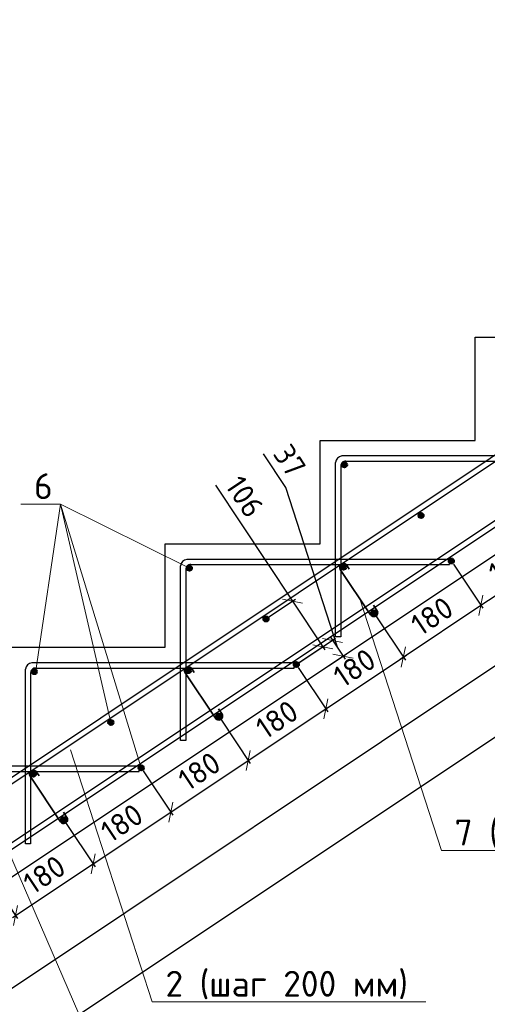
# Model space of a CAD drawing. Header units: millimetres. Extents: x 125896 to 2572636, y -120305 to 130347.
# Tile 107 of 256: x 322443 to 326966, y 86448 to 95967. Entities that reach past the tile are written whole.
import ezdxf

# ---------------------------------------------------------------- set-up
doc = ezdxf.new("R2010")
doc.units = ezdxf.units.MM
doc.linetypes.add('CENTER', pattern=[2, 1.25, -0.25, 0.25, -0.25])
for name, color, linetype, lineweight in [('Арматура', 152, 'Continuous', 40), ('ОСИ', 7, 'CENTER', 15), ('Основная 0.35', 200, 'Continuous', 35), ('Столовая Двери и окна', 7, 'Continuous', 15)]:
    doc.layers.add(name, color=color, linetype=linetype, lineweight=lineweight)
doc.layers.add('Столовая - обозначения', color=7, linetype='Continuous')
doc.styles.get("Standard").update_dxf_attribs({"font": 'isocpeur.ttf'})
doc.styles.add('ГОСТ', font='isocpeur.ttf')
doc.dimstyles.new('Осевые', dxfattribs={"dimscale": 0.7, "dimtxt": 450, "dimasz": 400, "dimexe": 100, "dimexo": 100, "dimgap": 100, "dimtad": 1, "dimdec": 0, "dimzin": 0, "dimdsep": 46, "dimtxsty": 'Standard', "dimblk": 'OBLIQUE', "dimcen": 9, "dimdle": 100, "dimazin": 0, "dimtm": 1e-09, "dimtfac": 1, "dimtdec": 0, "dimtofl": 0, "dimtmove": 0, "dimatfit": 3, "dimfxl": 1, "dimtolj": 1, "dimtzin": 0, "dimarcsym": 0})

# ---------------------------------------------------------------- blocks, each defined once
blk = doc.blocks.new('_OBLIQUE')
at = {"color": 0, "linetype": 'ByBlock'}
blk.add_line((-0.5, -0.5), (0.5, 0.5), dxfattribs=at)
blk = doc.blocks.new('*D138')
at = {"layer": 'Defpoints', "color": 0, "linetype": 'ByBlock', "lineweight": 20, "ltscale": 13, "transparency": 16777216}
for p in [(342366.5, 101281, -900), (342986.4, 100351.2), (320475.3, 86686.8, -900)]:
    blk.add_point(p, dxfattribs=at)
at = {"layer": 'ОСИ', "color": 0, "linetype": 'ByBlock', "lineweight": -2, "ltscale": 13, "transparency": 16777216}
for p, q in [((342385.9, 101251.9), (343005.8, 100322.1)), ((321066, 85737.6), (343015.5, 100370.6)), ((320494.7, 86657.7), (321114.6, 85727.9))]:
    blk.add_line(p, q, dxfattribs=at)
at = {"layer": 'ОСИ', "color": 0, "linetype": 'ByBlock', "lineweight": -2, "ltscale": 13, "transparency": 16777216, "xscale": 140, "yscale": 140, "zscale": 140}
for p, rotation in [((342986.4, 100351.2), 33.69006752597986), ((321095.2, 85757), 213.6900675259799)]:
    blk.add_blockref('_OBLIQUE', p, dxfattribs=dict(at, rotation=rotation))
at = {"layer": 'ОСИ', "color": 0, "linetype": 'ByBlock', "ltscale": 13, "transparency": 16777216, "insert": (331943.7, 93199.7), "char_height": 210, "attachment_point": 5, "rotation": 33.69007}
blk.add_mtext('\\A1;5262', dxfattribs=at)
blk = doc.blocks.new('*D139')
at = {"layer": 'Defpoints', "color": 0, "linetype": 'ByBlock', "lineweight": 20, "ltscale": 13, "transparency": 16777216}
for p in [(342054, 101707.7, -995.9), (343284.4, 99862.2), (319497.2, 86669.8, -995.9)]:
    blk.add_point(p, dxfattribs=at)
at = {"layer": 'ОСИ', "color": 0, "linetype": 'ByBlock', "lineweight": -2, "ltscale": 13, "transparency": 16777216}
for p, q in [((342073.5, 101678.5), (343303.8, 99833.1)), ((320698.4, 84804.9), (343313.5, 99881.6)), ((319516.6, 86640.6), (320746.9, 84795.2))]:
    blk.add_line(p, q, dxfattribs=at)
at = {"layer": 'ОСИ', "color": 0, "linetype": 'ByBlock', "lineweight": -2, "ltscale": 13, "transparency": 16777216, "xscale": 140, "yscale": 140, "zscale": 140}
for p, rotation in [((343284.4, 99862.2), 33.69006752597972), ((320727.5, 84824.3), 213.6900675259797)]:
    blk.add_blockref('_OBLIQUE', p, dxfattribs=dict(at, rotation=rotation))
at = {"layer": 'ОСИ', "color": 0, "linetype": 'ByBlock', "ltscale": 13, "transparency": 16777216, "insert": (331908.9, 92488.8), "char_height": 210, "attachment_point": 5, "rotation": 33.69007}
blk.add_mtext('\\A1;5422', dxfattribs=at)
blk = doc.blocks.new('*D142')
at = {"layer": 'Defpoints', "color": 0, "linetype": 'ByBlock', "lineweight": 20, "ltscale": 13, "transparency": 16777216}
for p in [(322868.7, 88233.4, 95.9), (323154.1, 87805.3), (322118.7, 87733.4, 95.9)]:
    blk.add_point(p, dxfattribs=at)
at = {"layer": 'ОСИ', "color": 0, "linetype": 'ByBlock', "lineweight": -2, "ltscale": 13, "transparency": 16777216}
for p, q in [((322888.1, 88204.3), (323173.5, 87776.2)), ((322374.9, 87285.9), (323183.2, 87824.8)), ((322138.1, 87704.3), (322423.5, 87276.2))]:
    blk.add_line(p, q, dxfattribs=at)
at = {"layer": 'ОСИ', "color": 0, "linetype": 'ByBlock', "lineweight": -2, "ltscale": 13, "transparency": 16777216, "xscale": 140, "yscale": 140, "zscale": 140}
for p, rotation in [((323154.1, 87805.3), 33.69006752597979), ((322404.1, 87305.3), 213.6900675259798)]:
    blk.add_blockref('_OBLIQUE', p, dxfattribs=dict(at, rotation=rotation))
at = {"layer": 'ОСИ', "color": 0, "linetype": 'ByBlock', "ltscale": 13, "transparency": 16777216, "insert": (322682, 87700.9), "char_height": 210, "attachment_point": 5, "rotation": 33.69007}
blk.add_mtext('\\A1;180', dxfattribs=at)
blk = doc.blocks.new('*D143')
at = {"layer": 'Defpoints', "color": 0, "linetype": 'ByBlock', "lineweight": 20, "ltscale": 13, "transparency": 16777216}
for p in [(323618.7, 88733.4, 95.9), (323904.1, 88305.3), (322868.7, 88233.4, 95.9)]:
    blk.add_point(p, dxfattribs=at)
at = {"layer": 'ОСИ', "color": 0, "linetype": 'ByBlock', "lineweight": -2, "ltscale": 13, "transparency": 16777216}
for p, q in [((323638.1, 88704.3), (323923.5, 88276.2)), ((323124.9, 87785.9), (323933.2, 88324.8)), ((322888.1, 88204.3), (323173.5, 87776.2))]:
    blk.add_line(p, q, dxfattribs=at)
at = {"layer": 'ОСИ', "color": 0, "linetype": 'ByBlock', "lineweight": -2, "ltscale": 13, "transparency": 16777216, "xscale": 140, "yscale": 140, "zscale": 140}
for p, rotation in [((323904.1, 88305.3), 33.69006752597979), ((323154.1, 87805.3), 213.6900675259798)]:
    blk.add_blockref('_OBLIQUE', p, dxfattribs=dict(at, rotation=rotation))
at = {"layer": 'ОСИ', "color": 0, "linetype": 'ByBlock', "ltscale": 13, "transparency": 16777216, "insert": (323432, 88200.9), "char_height": 210, "attachment_point": 5, "rotation": 33.69007}
blk.add_mtext('\\A1;180', dxfattribs=at)
blk = doc.blocks.new('*D144')
at = {"layer": 'Defpoints', "color": 0, "linetype": 'ByBlock', "lineweight": 20, "ltscale": 13, "transparency": 16777216}
for p in [(324368.7, 89233.4, 95.9), (323618.7, 88733.4, 95.9), (324654.1, 88805.3)]:
    blk.add_point(p, dxfattribs=at)
at = {"layer": 'ОСИ', "color": 0, "linetype": 'ByBlock', "lineweight": -2, "ltscale": 13, "transparency": 16777216}
for p, q in [((324388.1, 89204.3), (324673.5, 88776.2)), ((323874.9, 88285.9), (324683.2, 88824.8)), ((323638.1, 88704.3), (323923.5, 88276.2))]:
    blk.add_line(p, q, dxfattribs=at)
at = {"layer": 'ОСИ', "color": 0, "linetype": 'ByBlock', "lineweight": -2, "ltscale": 13, "transparency": 16777216, "xscale": 140, "yscale": 140, "zscale": 140}
for p, rotation in [((324654.1, 88805.3), 33.69006752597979), ((323904.1, 88305.3), 213.6900675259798)]:
    blk.add_blockref('_OBLIQUE', p, dxfattribs=dict(at, rotation=rotation))
at = {"layer": 'ОСИ', "color": 0, "linetype": 'ByBlock', "ltscale": 13, "transparency": 16777216, "insert": (324182, 88700.9), "char_height": 210, "attachment_point": 5, "rotation": 33.69007}
blk.add_mtext('\\A1;180', dxfattribs=at)
blk = doc.blocks.new('*D145')
at = {"layer": 'Defpoints', "color": 0, "linetype": 'ByBlock', "lineweight": 20, "ltscale": 13, "transparency": 16777216}
for p in [(325118.7, 89733.4, 95.9), (325404.1, 89305.3), (324368.7, 89233.4, 95.9)]:
    blk.add_point(p, dxfattribs=at)
at = {"layer": 'ОСИ', "color": 0, "linetype": 'ByBlock', "lineweight": -2, "ltscale": 13, "transparency": 16777216}
for p, q in [((325138.1, 89704.3), (325423.5, 89276.2)), ((324624.9, 88785.9), (325433.2, 89324.8)), ((324388.1, 89204.3), (324673.5, 88776.2))]:
    blk.add_line(p, q, dxfattribs=at)
at = {"layer": 'ОСИ', "color": 0, "linetype": 'ByBlock', "lineweight": -2, "ltscale": 13, "transparency": 16777216, "xscale": 140, "yscale": 140, "zscale": 140}
for p, rotation in [((325404.1, 89305.3), 33.69006752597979), ((324654.1, 88805.3), 213.6900675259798)]:
    blk.add_blockref('_OBLIQUE', p, dxfattribs=dict(at, rotation=rotation))
at = {"layer": 'ОСИ', "color": 0, "linetype": 'ByBlock', "ltscale": 13, "transparency": 16777216, "insert": (324932, 89200.9), "char_height": 210, "attachment_point": 5, "rotation": 33.69007}
blk.add_mtext('\\A1;180', dxfattribs=at)
blk = doc.blocks.new('*D146')
at = {"layer": 'Defpoints', "color": 0, "linetype": 'ByBlock', "lineweight": 20, "ltscale": 13, "transparency": 16777216}
for p in [(325868.7, 90233.4, 95.9), (326154.1, 89805.3), (325118.7, 89733.4, 95.9)]:
    blk.add_point(p, dxfattribs=at)
at = {"layer": 'ОСИ', "color": 0, "linetype": 'ByBlock', "lineweight": -2, "ltscale": 13, "transparency": 16777216}
for p, q in [((325888.1, 90204.3), (326173.5, 89776.2)), ((325374.9, 89285.9), (326183.2, 89824.8)), ((325138.1, 89704.3), (325423.5, 89276.2))]:
    blk.add_line(p, q, dxfattribs=at)
at = {"layer": 'ОСИ', "color": 0, "linetype": 'ByBlock', "lineweight": -2, "ltscale": 13, "transparency": 16777216, "xscale": 140, "yscale": 140, "zscale": 140}
for p, rotation in [((326154.1, 89805.3), 33.69006752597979), ((325404.1, 89305.3), 213.6900675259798)]:
    blk.add_blockref('_OBLIQUE', p, dxfattribs=dict(at, rotation=rotation))
at = {"layer": 'ОСИ', "color": 0, "linetype": 'ByBlock', "ltscale": 13, "transparency": 16777216, "insert": (325682, 89700.9), "char_height": 210, "attachment_point": 5, "rotation": 33.69007}
blk.add_mtext('\\A1;180', dxfattribs=at)
blk = doc.blocks.new('*D147')
at = {"layer": 'Defpoints', "color": 0, "linetype": 'ByBlock', "lineweight": 20, "ltscale": 13, "transparency": 16777216}
for p in [(326618.7, 90733.4, 95.9), (326904.1, 90305.3), (325868.7, 90233.4, 95.9)]:
    blk.add_point(p, dxfattribs=at)
at = {"layer": 'ОСИ', "color": 0, "linetype": 'ByBlock', "lineweight": -2, "ltscale": 13, "transparency": 16777216}
for p, q in [((326638.1, 90704.3), (326923.5, 90276.2)), ((326124.9, 89785.9), (326933.2, 90324.8)), ((325888.1, 90204.3), (326173.5, 89776.2))]:
    blk.add_line(p, q, dxfattribs=at)
at = {"layer": 'ОСИ', "color": 0, "linetype": 'ByBlock', "lineweight": -2, "ltscale": 13, "transparency": 16777216, "xscale": 140, "yscale": 140, "zscale": 140}
for p, rotation in [((326904.1, 90305.3), 33.69006752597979), ((326154.1, 89805.3), 213.6900675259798)]:
    blk.add_blockref('_OBLIQUE', p, dxfattribs=dict(at, rotation=rotation))
at = {"layer": 'ОСИ', "color": 0, "linetype": 'ByBlock', "ltscale": 13, "transparency": 16777216, "insert": (326432, 90200.9), "char_height": 210, "attachment_point": 5, "rotation": 33.69007}
blk.add_mtext('\\A1;180', dxfattribs=at)
blk = doc.blocks.new('*D148')
at = {"layer": 'Defpoints', "color": 0, "linetype": 'ByBlock', "lineweight": 20, "ltscale": 13, "transparency": 16777216}
for p in [(327368.7, 91233.4, 95.9), (326618.7, 90733.4, 95.9), (327654.1, 90805.3)]:
    blk.add_point(p, dxfattribs=at)
at = {"layer": 'ОСИ', "color": 0, "linetype": 'ByBlock', "lineweight": -2, "ltscale": 13, "transparency": 16777216}
for p, q in [((327388.1, 91204.3), (327673.5, 90776.2)), ((326874.9, 90285.9), (327683.2, 90824.8)), ((326638.1, 90704.3), (326923.5, 90276.2))]:
    blk.add_line(p, q, dxfattribs=at)
at = {"layer": 'ОСИ', "color": 0, "linetype": 'ByBlock', "lineweight": -2, "ltscale": 13, "transparency": 16777216, "xscale": 140, "yscale": 140, "zscale": 140}
for p, rotation in [((327654.1, 90805.3), 33.69006752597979), ((326904.1, 90305.3), 213.6900675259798)]:
    blk.add_blockref('_OBLIQUE', p, dxfattribs=dict(at, rotation=rotation))
at = {"layer": 'ОСИ', "color": 0, "linetype": 'ByBlock', "ltscale": 13, "transparency": 16777216, "insert": (327182, 90700.9), "char_height": 210, "attachment_point": 5, "rotation": 33.69007}
blk.add_mtext('\\A1;180', dxfattribs=at)
blk = doc.blocks.new('*D169')
at = {"layer": 'Defpoints', "color": 0, "linetype": 'ByBlock', "lineweight": 20, "ltscale": 13, "transparency": 16777216}
for p in [(324825.6, 90173), (325376.4, 89905.2), (325118.7, 89733.4, 95.9)]:
    blk.add_point(p, dxfattribs=at)
at = {"layer": 'ОСИ', "color": 0, "linetype": 'ByBlock', "lineweight": -2, "ltscale": 13, "transparency": 16777216}
for p, q in [((324336.2, 91465.6), (325083.3, 90344.8)), ((324854.7, 90192.4), (325112.5, 90364.3)), ((325063.9, 90374), (325395.8, 89876.1)), ((325147.8, 89752.8), (325405.5, 89924.6))]:
    blk.add_line(p, q, dxfattribs=at)
at = {"layer": 'ОСИ', "color": 0, "linetype": 'ByBlock', "lineweight": -2, "ltscale": 13, "transparency": 16777216, "xscale": 140, "yscale": 140, "zscale": 140}
for p, rotation in [((325083.3, 90344.8), 123.6900675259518), ((325376.4, 89905.2), 303.6900675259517)]:
    blk.add_blockref('_OBLIQUE', p, dxfattribs=dict(at, rotation=rotation))
at = {"layer": 'ОСИ', "color": 0, "linetype": 'ByBlock', "ltscale": 13, "transparency": 16777216, "insert": (324619.6, 91355.9), "char_height": 210, "attachment_point": 5, "rotation": 303.69007}
blk.add_mtext('\\A1;106', dxfattribs=at)
blk = doc.blocks.new('*D170')
at = {"layer": 'Defpoints', "color": 0, "linetype": 'ByBlock', "lineweight": 20, "ltscale": 13, "transparency": 16777216}
for p in [(325570.7, 89813.4), (325118.7, 89733.4, 95.9), (325220.9, 89580.1)]:
    blk.add_point(p, dxfattribs=at)
at = {"layer": 'ОСИ', "color": 0, "linetype": 'ByBlock', "lineweight": -2, "ltscale": 13, "transparency": 16777216}
for p, q in [((325017.9, 91445.1), (324800.5, 91771.3)), ((325519.7, 89890), (325017.9, 91445.1)), ((325147.8, 89752.8), (325497.7, 89986.1)), ((325449.2, 89995.8), (325590.2, 89784.3)), ((325250, 89599.5), (325599.9, 89832.8))]:
    blk.add_line(p, q, dxfattribs=at)
at = {"layer": 'ОСИ', "color": 0, "linetype": 'ByBlock', "lineweight": -2, "ltscale": 13, "transparency": 16777216, "xscale": 140, "yscale": 140, "zscale": 140}
for p, rotation in [((325468.6, 89966.6), 123.6900675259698), ((325570.7, 89813.4), 303.6900675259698)]:
    blk.add_blockref('_OBLIQUE', p, dxfattribs=dict(at, rotation=rotation))
at = {"layer": 'ОСИ', "color": 0, "linetype": 'ByBlock', "ltscale": 13, "transparency": 16777216, "insert": (325054.8, 91705.3), "char_height": 210, "attachment_point": 5, "rotation": 303.69007}
blk.add_mtext('\\A1;37', dxfattribs=at)

msp = doc.modelspace()

# ---------------------------------------------------------------- hatches: boundary and pattern name
at = {"layer": 'Арматура'}
h = msp.add_hatch(color=256, dxfattribs=at)
edge = h.paths.add_edge_path()
edge.add_arc((325584.5, 91664.2), 25, 0, 360)
h = msp.add_hatch(color=256, dxfattribs=at)
edge = h.paths.add_edge_path()
edge.add_arc((326325.6, 91173), 25, 0, 360)
h = msp.add_hatch(color=256, dxfattribs=at)
edge = h.paths.add_edge_path()
edge.add_arc((326618.7, 90733.4), 25, 0, 360)
h = msp.add_hatch(color=256, dxfattribs=at)
edge = h.paths.add_edge_path()
edge.add_arc((324084.5, 90664.2), 25, 0, 360)
h = msp.add_hatch(color=256, dxfattribs=at)
edge = h.paths.add_edge_path()
edge.add_arc((325575.6, 90673), 25, 0, 360)
h = msp.add_hatch(color=256, dxfattribs=at)
edge = h.paths.add_edge_path()
edge.add_arc((325868.7, 90233.4), 25, 0, 360)
h = msp.add_hatch(color=256, dxfattribs=at)
edge = h.paths.add_edge_path()
edge.add_arc((324825.6, 90173), 25, 0, 360)
h = msp.add_hatch(color=256, dxfattribs=at)
edge = h.paths.add_edge_path()
edge.add_arc((322584.5, 89664.2), 25, 0, 360)
h = msp.add_hatch(color=256, dxfattribs=at)
edge = h.paths.add_edge_path()
edge.add_arc((324075.6, 89673), 25, 0, 360)
h = msp.add_hatch(color=256, dxfattribs=at)
edge = h.paths.add_edge_path()
edge.add_arc((325118.7, 89733.4), 25, 0, 360)
h = msp.add_hatch(color=256, dxfattribs=at)
edge = h.paths.add_edge_path()
edge.add_arc((323325.6, 89173), 25, 0, 360)
h = msp.add_hatch(color=256, dxfattribs=at)
edge = h.paths.add_edge_path()
edge.add_arc((324368.7, 89233.4), 25, 0, 360)
h = msp.add_hatch(color=256, dxfattribs=at)
edge = h.paths.add_edge_path()
edge.add_arc((323618.7, 88733.4), 25, 0, 360)
h = msp.add_hatch(color=256, dxfattribs=at)
edge = h.paths.add_edge_path()
edge.add_arc((322575.6, 88673), 25, 0, 360)
h = msp.add_hatch(color=256, dxfattribs=at)
edge = h.paths.add_edge_path()
edge.add_arc((322868.7, 88233.4), 25, 0, 360)

# ---------------------------------------------------------------- linework, layer by layer
for centre in [(325584.5, 91664.2), (326325.6, 91173), (326618.7, 90733.4, 95.9), (324084.5, 90664.2), (325575.6, 90673), (325868.7, 90233.4, 95.9), (324825.6, 90173), (322584.5, 89664.2), (324075.6, 89673), (325118.7, 89733.4, 95.9), (323325.6, 89173), (324368.7, 89233.4, 95.9), (323618.7, 88733.4, 95.9), (322575.6, 88673), (322868.7, 88233.4, 95.9)]:
    msp.add_circle(centre, 25, dxfattribs=at)
at = {"layer": 'Основная 0.35'}
for p, q in [((325837, 90213.3, 95.9), (325544, 90652.9)), ((325607.3, 90693.1), (325631.1, 90655.6)), ((325900.4, 90253.5, 95.9), (325867, 90306, 95.9)), ((324107.3, 89693.1), (324131.1, 89655.6)), ((324337, 89213.3, 95.9), (324044, 89652.9)), ((324400.4, 89253.5, 95.9), (324367, 89306, 95.9)), ((322837, 88213.3, 95.9), (322544, 88652.9)), ((322607.3, 88693.1), (322631.1, 88655.6)), ((322900.4, 88253.5, 95.9), (322867, 88306, 95.9))]:
    msp.add_line(p, q, dxfattribs=at)
for centre, start, end in [((325575.6, 90673), 32.40892, 212.40892), ((325868.7, 90233.4, 95.9), 212.40892, 32.40892), ((324075.6, 89673), 32.40892, 212.40892), ((324368.7, 89233.4, 95.9), 212.40892, 32.40892), ((322575.6, 88673), 32.40892, 212.40892), ((322868.7, 88233.4, 95.9), 212.40892, 32.40892)]:
    msp.add_arc(centre, 37.5, start, end, dxfattribs=at)
at = {"layer": 'Столовая Двери и окна', "color": 18, "lineweight": 30, "true_color": 0x000000}
msp.add_line((342199.5, 100899.2, -1170), (320599.5, 86499.2, -900), dxfattribs=at)
at = {"layer": 'Столовая Двери и окна', "color": 18, "lineweight": 20, "true_color": 0x000000}
for p, q in [((322453.7, 91283.6), (322837.4, 91283.6)), ((322595.6, 89653), (322837.4, 91283.6)), ((324084.5, 90664.2), (322837.4, 91283.6)), ((323325.6, 89173), (322837.4, 91283.6)), ((323618.7, 88733.4, 95.9), (322837.4, 91283.6)), ((325733, 90369.4, 61.8), (326521.7, 87935.1, 61.8)), ((322936.4, 88907.4), (323725.2, 86473.1)), ((322336.7, 87927.7, -900), (323185.2, 85966.5)), ((326521.7, 87935.1, 61.8), (331091.6, 87935.1, 61.8)), ((323725.2, 86473.1), (326372.6, 86473.1))]:
    msp.add_line(p, q, dxfattribs=at)
at = {"layer": 'Столовая Двери и окна', "color": 146, "lineweight": 30, "true_color": 0x105689}
for points, elevation in [([(342054, 101707.7), (342026.3, 101749.3), (319469.5, 86711.4), (319497.2, 86669.8)], -995.9), ([(342366.5, 101281), (342338.8, 101322.6), (320447.6, 86728.4), (320475.3, 86686.8)], -900)]:
    msp.add_lwpolyline(points, close=True, dxfattribs=dict(at, elevation=elevation))
at = {"layer": 'Столовая Двери и окна', "color": 18, "lineweight": 30, "true_color": 0x000000}
msp.add_lwpolyline([(319349.5, 86899.2), (319349.5, 87899.2), (320849.5, 87899.2), (320849.5, 88899.2), (322349.5, 88899.2), (322349.5, 89899.2), (323849.5, 89899.2), (323849.5, 90899.2), (325349.5, 90899.2), (325349.5, 91899.2), (326849.5, 91899.2), (326849.5, 92899.2), (328349.5, 92899.2), (328349.5, 93899.2), (329849.5, 93899.2), (329849.5, 94899.2), (331349.5, 94899.2), (331349.5, 95899.2), (332849.5, 95899.2), (332849.5, 96899.2), (334349.5, 96899.2)], dxfattribs=at)
at = {"layer": 'Столовая Двери и окна', "color": 146, "lineweight": 30, "true_color": 0x105689}
for points in [[(325549.5, 91657.2), (325549.5, 89999.2), (325499.5, 89999.2), (325499.5, 91686.8)], [(325593.9, 91699.2), (328099.5, 91699.2), (328099.5, 91749.2), (325559.5, 91749.2), (325559.5, 91749.2), (325559.5, 91749.2)], [(324093.9, 90699.2), (326599.5, 90699.2), (326599.5, 90749.2), (324059.5, 90749.2), (324059.5, 90749.2), (324059.5, 90749.2)], [(324049.5, 90657.2), (324049.5, 88999.2), (323999.5, 88999.2), (323999.5, 90686.8)], [(322549.5, 89657.2), (322549.5, 87999.2), (322499.5, 87999.2), (322499.5, 89686.8)], [(322593.9, 89699.2), (325099.5, 89699.2), (325099.5, 89749.2), (322559.5, 89749.2), (322559.5, 89749.2), (322559.5, 89749.2)], [(321093.9, 88699.2), (323599.5, 88699.2), (323599.5, 88749.2), (321059.5, 88749.2), (321059.5, 88749.2), (321059.5, 88749.2)]]:
    msp.add_lwpolyline(points, dxfattribs=at)
for centre, radius, start, end in [((325568, 91680.9), 68.8, 97.03929, 175.07833), ((325595.6, 91653), 46.3, 86.19482, 184.74031), ((324068, 90680.9), 68.8, 97.03929, 175.07833), ((324095.6, 90653), 46.3, 86.19482, 184.74031), ((322568, 89680.9), 68.8, 97.03929, 175.07833), ((322595.6, 89653), 46.3, 86.19482, 184.74031)]:
    msp.add_arc(centre, radius, start, end, dxfattribs=at)

# ---------------------------------------------------------------- texts
at = {"insert": (226281.3, 113282.4), "char_height": 250, "attachment_point": 1, "style": 'ГОСТ'}
msp.add_mtext_dynamic_manual_height_columns('\\A1;\\pi9384.38;{\\H1.5152x;\\P\\pi1250;Общие указания\\P\\pi250;}1.^IРабочая документация разработана в соответствии с заданием на проектирование, требованиями действующих технических регламентов, стандартов, сводов правил и других документов, содержащих установленные требования.\\P2.^IРабочая документация выполнена в соответствии со следующими нормативными и техническими документами:\\P-^IСП 20.13330.2016 "Нагрузки и Воздействия";\\P-^IСП 63.13330.2012 "Бетонные и железобетонные конструкции. Основные положения";\\P-^IСП 22.13330.2016 "Основания зданий и сооружений";\\P-^IСП 45.13330.2012 "Земляные сооружения, основания и фундаменты".\\P3.   За относительную отметку 0,000 принята отметка чистого пола первого этажа.\\P4.^IПеречень видов работ, для которых необходимо составлять акты освидетельствования скрытых работ:\\P-^Iармирование конструкций;\\P-^Iосвидетельствование опалубки перед бетонированием;\\P-^Iвыполнение сварочных работ;\\P-^Iотбор контрольных проб бетона;\\P-^Iсоответствие законченных железобетонных конструкций проекту с отображением качества работ;\\P-^Iустройство монолитных конструкций, выполняемых в зимнее время;  \\P\\pi0;  -    устройство гидроизоляции;\\P\\pi250;-^Iуплотнение грунтов и обратную засыпку.\\PЗапрещается выполнение последующих работ при отсутствии актов освидетельствования предшествующих скрытых работ во всех случаях.\\P\\pi0;        5. Проект рассчитан на производство работ в период положительных температур. В случае выполнения работ при отрицательных температурах необходимо выполнять требования СНиП часть 3 по производству работ и ППР.\\P        6. При минимальной температуре воздуха до минус 15°С допускается: выдерживание бетона в конструкции методом термоса, при предварительном разогреве бетонной смеси, форсированный электроразогрев бетона в конструкции с повторным уплотнением.\\P\\pi250;При минимальной температуре воздуха до минус 25°С допускается: обогрев бетона в греющей опалубке с помощью низкотемпературных электронагревателей, электродный сквозной прогрев бетона, электрообогрев с помощью греющего провода.\\P\\pi0;7. При отрицательной температуре воздуха уплотнение грунта обратной засыпки в траншеях должно \\Pосуществляться до достижения коэффициента уплотнения 0,98. \\PВремя уплотнения грунта в зависимости от температуры воздуха: \\P\\pi250;-^Iпри t{\\H0.7x;\\So^ ;}-5, 90-120 минут; при t{\\H0.7x;\\So^ ;\\H1.42857x;-10, 60-90 минут; }при t{\\H0.7x;\\So^ ;\\H1.42857x;-20, 40-60 минут; }при t{\\H0.7x;\\So^ ;\\H1.42857x;-30, 20-30 минут;\\P\\pi0;Работы по выполнению насыпей и обратных засыпок при отрицательных температурах должны производить с учетом следующих требований:\\P\\pi250;-^Iподготовку поверхности (основания) насыпи и обратных засыпок следует выполнять с полным удалением снега, льда, промерзшего слоя слабого и пучинистого грунта на всю его глубину;\\P-^Iотсыпку в насыпь и обратные засыпки грунтов необходимо производить при их природной влажности и в талом состоянии с содержанием комьев мерзлого грунта, не превышающим требований, приведенных в приложении М СП 45.13330.2017. Свод правил. Земляные сооружения, основания и фундаменты., и, как правило, на не промерзшие ранее отсыпанные и уплотненные слои. В отдельных случаях при согласовании с автором проекта допускается грунты отсыпать на непучинистые грунты, промерзшие на глубину не более 15 см;\\P-^Iпри пониженной влажности отсыпанных грунтов для их уплотнения следует применять более тяжелое грунтоуплотняющее оборудование; \\P-^Iработы по отсыпке и уплотнению каждого слоя должны выполнять в течение одной рабочей смены; - при выполнении насыпей из глинистых грунтов при обильном снеговыпадении все работы должны быть прекращены; - перерывы в работах по выполнению насыпей и обратных засыпок допускаются только при условиях, что за время перерыва глубина промерзания ранее уплотненных пучинистых грунтов не превысит 15 см или на время перерыва ранее уплотненные грунты утепляются специальными средствами (например, маловлажным рыхлым грунтом, который в последующем удаляется); - все работы по отсыпке грунтов и их уплотнению выполняют с повышенной интенсивностью.}', width=20474.372, gutter_width=5800, heights=[24436.9], dxfattribs=at)
at = {"layer": 'Столовая - обозначения', "lineweight": 25}
for s, p in [('6', (322581.9, 91331.9)), ('7 (шаг 360 мм/шаг 400 мм)', (326649.9, 87983.4, 61.8)), ('2 (шаг 200 мм)', (323853.4, 86521.4))]:
    msp.add_text(s, height=250, dxfattribs=at).set_placement(p)

# ---------------------------------------------------------------- dimensions: what is measured, and where the dimension line sits
at = {"layer": 'ОСИ', "linetype": 'ByBlock', "ltscale": 13}
for p1, p2, distance, picture, middle in [((319497.2, 86669.8, -995.9), (342054, 101707.7, -995.9), -2218, '*D139', (331908.9, 92488.8)), ((320475.3, 86686.8, -900), (342366.5, 101281, -900), -1117.5, '*D138', (331943.7, 93199.7)), ((326618.7, 90733.4, 95.9), (327368.7, 91233.4, 95.9), -514.5, '*D148', (327182, 90700.9)), ((325868.7, 90233.4, 95.9), (326618.7, 90733.4, 95.9), -514.5, '*D147', (326432, 90200.9)), ((325118.7, 89733.4, 95.9), (325868.7, 90233.4, 95.9), -514.5, '*D146', (325682, 89700.9)), ((324368.7, 89233.4, 95.9), (325118.7, 89733.4, 95.9), -514.5, '*D145', (324932, 89200.9)), ((323618.7, 88733.4, 95.9), (324368.7, 89233.4, 95.9), -514.5, '*D144', (324182, 88700.9)), ((322868.7, 88233.4, 95.9), (323618.7, 88733.4, 95.9), -514.5, '*D143', (323432, 88200.9)), ((322118.7, 87733.4, 95.9), (322868.7, 88233.4, 95.9), -514.5, '*D142', (322682, 87700.9))]:
    dim = msp.add_aligned_dim(p1=p1, p2=p2, distance=distance, dimstyle='Осевые', override={"dimtxt": 300, "dimasz": 200, "dimexe": 50, "dimexo": 50, "dimlfac": 0.2, "dimdle": 50, "dimtmove": 1}, dxfattribs=at)
    dim.commit()
    dim.dimension.update_dxf_attribs({"geometry": picture, "text_midpoint": middle})
for base, p1, p2, picture, middle in [((325570.7, 89813.4), (325118.7, 89733.4, 95.9), (325220.9, 89580.1), '*D170', (324979.1, 91503.4)), ((325376.4, 89905.2), (324825.6, 90173), (325118.7, 89733.4, 95.9), '*D169', (324330.4, 91163.1))]:
    dim = msp.add_linear_dim(base=base, p1=p1, p2=p2, angle=303.69007, dimstyle='Осевые', override={"dimtxt": 300, "dimasz": 200, "dimexe": 50, "dimexo": 50, "dimlfac": 0.2, "dimdle": 50, "dimtmove": 1}, dxfattribs=at)
    dim.commit()
    dim.dimension.update_dxf_attribs({"geometry": picture, "text_midpoint": middle, "dimtype": 161})

doc.saveas('drawing.dxf')
